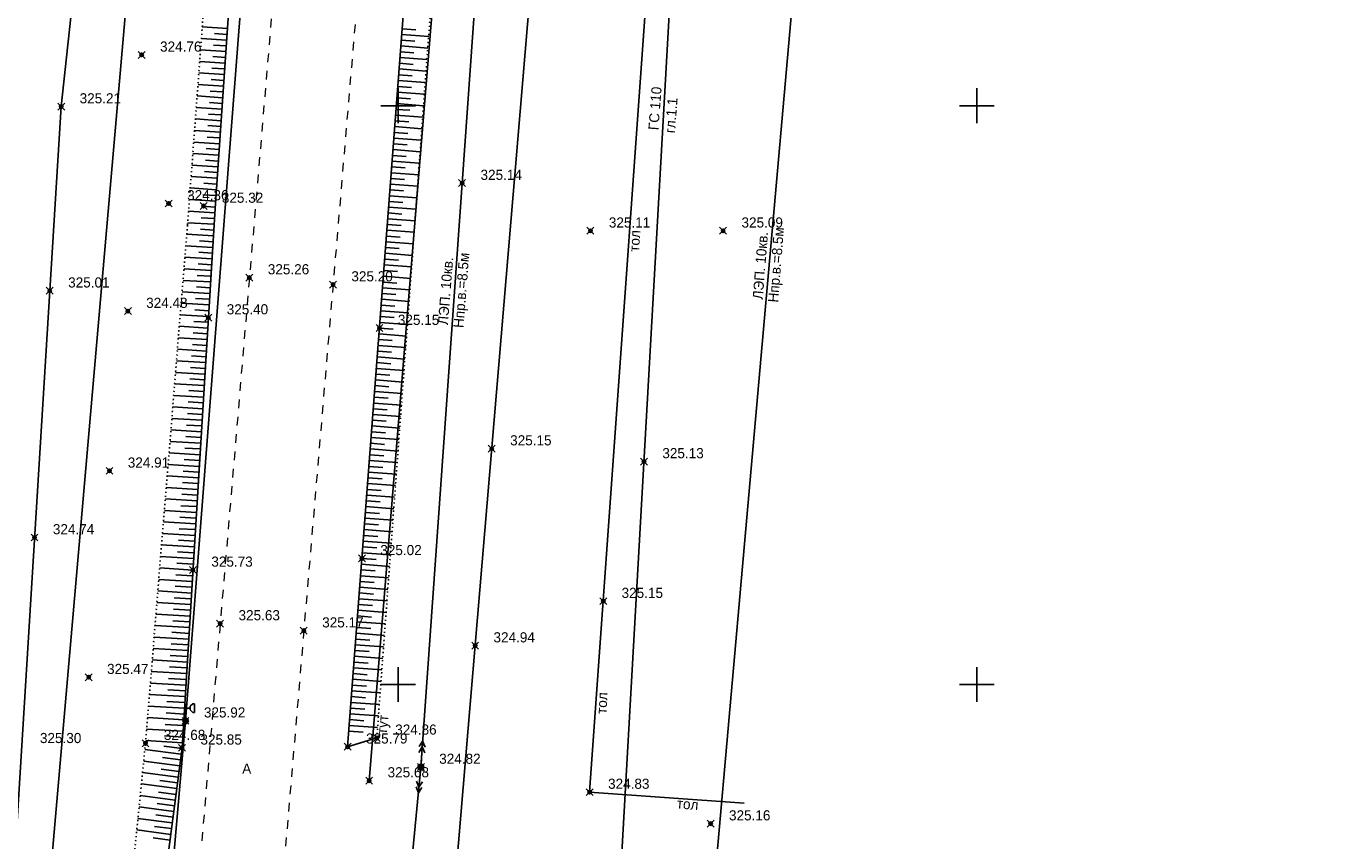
# Model space of a CAD drawing. Header units: metres. Extents: x 707528 to 709248, y 4308395 to 4311045.
# Tile 30 of 104: x 708146 to 708260, y 4308782 to 4308852. Entities that reach past the tile are written whole.
import ezdxf

# ---------------------------------------------------------------- set-up
doc = ezdxf.new("R2010")
doc.units = ezdxf.units.M
doc.header["$LTSCALE"] = 0.5
doc.header["$PDMODE"] = 35
doc.header["$PDSIZE"] = 0.3
for name, pattern in [('Auto_Street_NotBorder_Line_m1', [3, 1.5, -1.5]), ('ДОРОГИ_СТРОЯЩ', [9, 8, -1]), ('Контура низ откосов  Штриховая 0.1-0.5 - - - - - - -', [0.6, 0.1, -0.5])]:
    doc.linetypes.add(name, pattern=pattern)
for name, color, linetype in [('(001) Сетка', 92, 'Continuous'), ('(004) Точки рельефа', 7, 'Continuous'), ('(013) Газ', 30, 'ИК_Газопровод -------г--------'), ('(016) Кабель', 1, 'Continuous'), ('(019) Связь', 3, 'ИК_КАБ_СВЯЗИ'), ('(022) Возд. Линии', 7, 'Continuous'), ('(025) Дорога', 7, 'Continuous'), ('(035) Откосы', 7, 'Continuous'), ('(038) Деревья', 7, 'Continuous'), ('(040) Ограда', 7, 'Continuous')]:
    doc.layers.add(name, color=color, linetype=linetype)
doc.layers.add('AUTO#_ROADS_EXIST_L', color=7, linetype='Continuous', lineweight=15, true_color=0x000000)
doc.styles.add('BM-431', font='txt')
doc.styles.add('D-431', font='txt')
doc.styles.add('S', font='txtwr', dxfattribs={"oblique": 15})
doc.styles.get("Standard").update_dxf_attribs({"font": 'txt.shx'})
doc.linetypes.add('GAZ_VOZDUSH', pattern='A,1,-2,["~",Standard,S=3,R=0,X=-1.5,Y=-1.5],-1,10', length=14)
doc.linetypes.add('ИК_Газопровод -------г--------', pattern='A,9,-0.6,["Г",Standard,S=1.2,R=0,X=0,Y=-0.6],-1.2', length=10.8)
doc.linetypes.add('ИК_КАБ_СВЯЗИ', pattern='A,4,["o",Standard,S=0.5,R=0,X=0,Y=-0.125],4,-2', length=10)
doc.linetypes.add('ИК_Э_КАБ_НН', pattern='A,8,-2,["<",Standard,S=1,R=0,X=0,Y=-0.5],8,[">",Standard,S=1,R=0,X=-0.5,Y=-0.5],-2', length=20)
doc.linetypes.add('ОГРАДА_М_1М', pattern='A,2.5,["о",Standard,S=1,R=0,X=0,Y=-0.35],0.5,["0",Standard,S=0.5,R=0,X=-0.3,Y=-0.25],2.5', length=5.5)
doc.linetypes.add('РЯД_ДЕР_ДО4М', pattern='A,0,[133,ltypeshp.shx,S=0.4,R=0,X=0,Y=0],-3', length=3)

# ---------------------------------------------------------------- blocks, each defined once
blk = doc.blocks.new('strela1')
at = {"layer": '(022) Возд. Линии'}
for p, q in [((-2, 0), (-1.5, 0.25)), ((0, 0), (-2, 0)), ((-2, 0), (-1.5, -0.25)), ((-1.5, 0), (-1, 0.25)), ((-1.5, 0), (-1, -0.25))]:
    blk.add_line(p, q, dxfattribs=at)
blk = doc.blocks.new('strela2')
at = {"layer": '(022) Возд. Линии'}
for p, q in [((0, 0), (2, 0)), ((1.5, 0), (1, 0.25)), ((1.5, 0), (1, -0.25)), ((2, 0), (1.5, 0.25)), ((2, 0), (1.5, -0.25))]:
    blk.add_line(p, q, dxfattribs=at)
blk = doc.blocks.new('STOLB')
at = {"layer": '(022) Возд. Линии'}
blk.add_circle((0, 0), 0.25, dxfattribs=at)
blk = doc.blocks.new('U1111')
for p, q in [((0.1, 0.45), (0.1, 2.95)), ((1.28934, 2.95), (0.85, 2.51066)), ((0.85, 2.51066), (0.85, 1.88934)), ((1.6, 2.95), (1.28934, 2.95)), ((1.6, 2.95), (1.6, 1.45)), ((0, 0.05), (0.1, 0.05)), ((0, -0.05), (0, 0.05)), ((0.1, 2.2), (0.85, 2.2)), ((0.1, 0.05), (0.1, -0.05)), ((0.85, 1.88934), (1.28934, 1.45)), ((1.28934, 1.45), (1.6, 1.45)), ((0.1, -0.05), (0, -0.05))]:
    blk.add_line(p, q)
blk.add_lwpolyline([(0.55, 0), (0.3, 0.433013), (-0.2, 0.433013), (-0.45, 0), (-0.2, -0.433013), (0.3, -0.433013)], close=True)
at = {"color": 4, "style": 'S', "oblique": 15}
blk.add_attdef('Z', (1.142936, -1.391276), '', height=2, dxfattribs=at)
blk = doc.blocks.new('Setka')
at = {"layer": '(001) Сетка'}
for p, q in [((0, 1.5), (0, -1.5)), ((-1.5, 0), (1.5, 0))]:
    blk.add_line(p, q, dxfattribs=at)

msp = doc.modelspace()

# ---------------------------------------------------------------- linework, layer by layer
at = {"layer": '(013) Газ', "linetype": 'GAZ_VOZDUSH', "elevation": 324.82, "flags": 128}
msp.add_lwpolyline([(708165.17, 4309921.81), (708237.06, 4309914.63), (708237.8, 4309906.21), (708237.95, 4309892.64), (708271.63, 4309889.79), (708271.63, 4309889.79), (708293.17, 4309888.33), (708284.48, 4309721.93), (708278.28, 4309632.42), (708278.09, 4309626), (708267.1, 4309554.46), (708203.29, 4308878.05), (708188.65, 4308618.68), (708188.65, 4308585.68)], dxfattribs=at)
at = {"layer": '(016) Кабель', "linetype": 'ИК_Э_КАБ_НН', "elevation": 325.65, "flags": 128}
msp.add_lwpolyline([(708148.16, 4308651.7), (708151.5, 4308692.41), (708155.95, 4308744.12), (708160.09, 4308792.08), (708165.82, 4308866.03), (708169.05, 4308905.96), (708172.4, 4308947.61), (708175.76, 4308988.14), (708178.98, 4309025.59), (708182.2, 4309063.2), (708185.81, 4309103.87), (708189.13, 4309144.32), (708192.28, 4309183.21), (708195.86, 4309224.8), (708198.74, 4309260.8), (708202.87, 4309309.74), (708206.45, 4309354.35), (708209.62, 4309392.71), (708214, 4309431.24), (708217.89, 4309470.55), (708222.29, 4309519.97), (708227.65, 4309584.99), (708230.7, 4309620.04), (708233.6, 4309650.66), (708236.61, 4309686.64), (708239.92, 4309725.26), (708242.96, 4309758.87), (708245.88, 4309791.49), (708249.04, 4309830.22), (708251.64, 4309862.09), (708254.55, 4309895.44), (708258.53, 4309939.87), (708262.1, 4309983.75), (708265.01, 4310017.02), (708267.69, 4310050.03), (708270.44, 4310083.37), (708274.29, 4310124.62), (708277.62, 4310164.75), (708280.24, 4310192.85), (708282.13, 4310214.07), (708285.19, 4310249.54), (708287.52, 4310279.26), (708289.72, 4310303.87), (708292.58, 4310337.27), (708295.61, 4310373.42), (708298.17, 4310403.78), (708301.1, 4310436.1), (708303.91, 4310468.22), (708306.25, 4310494.56), (708309.27, 4310529.23), (708312.33, 4310564.7), (708314.66, 4310594.42), (708316.85, 4310619.03), (708319.71, 4310652.44), (708322.75, 4310688.58), (708325.31, 4310718.94), (708328.24, 4310751.26), (708331.05, 4310783.38), (708331.61, 4310789.72)], dxfattribs=at)
at = {"layer": '(019) Связь', "flags": 128}
for points, elevation in [([(708317.15, 4310791), (708301.02, 4310609.69), (708256.74, 4310111.97), (708241.57, 4309932.29), (708189.21, 4309312.33), (708166.33, 4308981.07), (708160.32, 4308915.54), (708146.62, 4308758.23), (708137.03, 4308632.5), (708137.03, 4308632.5), (708137.03, 4308632.5), (708136.9, 4308567.22), (708136.89, 4308563.9)], 324.52), ([(708153.01, 4308571.82), (708156.99, 4308609.51), (708156.99, 4308609.51), (708174.15, 4308666.96), (708174.32, 4308670.73), (708195.36, 4308919.93), (708204.07, 4309029.86), (708218.91, 4309205.25), (708226.16, 4309224.91), (708236.6, 4309425.45), (708237.56, 4309445.94), (708241.53, 4309518.71), (708251.54, 4309611.08), (708253.16, 4309631.29), (708257.43, 4309700.42), (708258.88, 4309712.26), (708269.33, 4309836.62), (708270.39, 4309849.38), (708278.27, 4309932.28), (708280.62, 4309944.7), (708295.32, 4310108.26), (708303.77, 4310173.62), (708303.35, 4310191.01), (708305.19, 4310238.89), (708306.7, 4310249.89), (708308.61, 4310273.09), (708309.89, 4310281.81), (708320.55, 4310401.57), (708321.59, 4310412.94), (708336.89, 4310582.46), (708345.29, 4310694.49), (708346.98, 4310695.56), (708355.08, 4310696.93), (708358.13, 4310696.44)], 325.43)]:
    msp.add_lwpolyline(points, dxfattribs=dict(at, elevation=elevation))
at = {"layer": '(022) Возд. Линии', "flags": 128}
for points, elevation in [([(708173.51, 4308716.07), (708180.43, 4308788.09), (708187.56, 4308888.99), (708190.62, 4308921.47), (708195.78, 4308976.19), (708203.64, 4309069.96), (708211.44, 4309164.29), (708218.6, 4309250.65), (708219.25, 4309256.07), (708222.24, 4309295.89), (708225.83, 4309339.6), (708227.55, 4309406.95), (708237.81, 4309505.38), (708242.3, 4309555.66), (708248.42, 4309625.62), (708247.86, 4309642.82), (708220.32, 4309644.94)], -1.94), ([(708193.11, 4309415.99), (708231.85, 4309412.41), (708252.43, 4309429.3), (708256.6, 4309394.68), (708250.05, 4309317.14), (708243.4, 4309234.8), (708236.64, 4309154.46), (708229.09, 4309058.79), (708221.04, 4308960.49), (708213.33, 4308863.39), (708205.92, 4308779.39), (708198.54, 4308684.64), (708194.36, 4308635.49), (708189.11, 4308573.79)], 325.6)]:
    msp.add_lwpolyline(points, dxfattribs=dict(at, elevation=elevation))
at = {"layer": '(035) Откосы'}
for p, q in [((708161.54, 4308852.04, -0.3), (708163.71, 4308851.89, -0.3)), ((708161.47, 4308851.04, -0.3), (708163.64, 4308850.9, -0.3)), ((708162.59, 4308851.47, -0.3), (708163.67, 4308851.39, -0.3)), ((708178.75, 4308850.88, 325.38), (708179.9, 4308850.79, 325.38)), ((708178.78, 4308851.38, 325.38), (708181.1, 4308851.2, 325.38)), ((708178.82, 4308851.88, 325.38), (708179.98, 4308851.79, 325.38)), ((708161.39, 4308850.05, -0.3), (708163.57, 4308849.9, -0.3)), ((708162.52, 4308850.47, -0.3), (708163.6, 4308850.4, -0.3)), ((708178.67, 4308849.89, 325.38), (708179.83, 4308849.8, 325.38)), ((708178.71, 4308850.39, 325.38), (708181.03, 4308850.21, 325.38)), ((708161.32, 4308849.06, -0.3), (708163.5, 4308848.91, -0.3)), ((708162.45, 4308849.48, -0.3), (708163.54, 4308849.4, -0.3)), ((708178.59, 4308848.89, 325.38), (708179.76, 4308848.8, 325.38)), ((708178.63, 4308849.39, 325.38), (708180.95, 4308849.21, 325.38)), ((708161.25, 4308848.06, -0.3), (708163.43, 4308847.91, -0.3)), ((708162.3, 4308847.49, -0.3), (708163.4, 4308847.41, -0.3)), ((708162.37, 4308848.48, -0.3), (708163.47, 4308848.41, -0.3)), ((708178.52, 4308847.9, 325.38), (708179.68, 4308847.81, 325.38)), ((708178.56, 4308848.4, 325.38), (708180.88, 4308848.22, 325.38)), ((708161.17, 4308847.07, -0.3), (708163.36, 4308846.92, -0.3)), ((708162.23, 4308846.49, -0.3), (708163.33, 4308846.42, -0.3)), ((708178.41, 4308846.41, 325.38), (708180.73, 4308846.23, 325.38)), ((708178.44, 4308846.9, 325.38), (708179.61, 4308846.81, 325.38)), ((708178.48, 4308847.4, 325.38), (708180.81, 4308847.22, 325.38)), ((708161.1, 4308846.07, -0.3), (708163.3, 4308845.92, -0.3)), ((708162.16, 4308845.5, -0.3), (708163.26, 4308845.42, -0.3)), ((708178.33, 4308845.41, 325.38), (708180.66, 4308845.23, 325.38)), ((708178.37, 4308845.91, 325.38), (708179.53, 4308845.82, 325.38)), ((708160.95, 4308844.08, -0.3), (708163.16, 4308843.93, -0.3)), ((708161.02, 4308845.08, -0.3), (708163.23, 4308844.93, -0.3)), ((708162.09, 4308844.5, -0.3), (708163.19, 4308844.43, -0.3)), ((708178.25, 4308844.42, 325.38), (708180.59, 4308844.24, 325.38)), ((708178.29, 4308844.91, 325.38), (708179.46, 4308844.83, 325.38)), ((708160.87, 4308843.09, -0.3), (708163.09, 4308842.94, -0.3)), ((708162.02, 4308843.51, -0.3), (708163.13, 4308843.43, -0.3)), ((708178.14, 4308842.92, 325.38), (708179.31, 4308842.84, 325.38)), ((708178.18, 4308843.42, 325.38), (708180.51, 4308843.24, 325.38)), ((708178.22, 4308843.92, 325.38), (708179.38, 4308843.83, 325.38)), ((708160.8, 4308842.09, -0.3), (708163.02, 4308841.94, -0.3)), ((708161.95, 4308842.51, -0.3), (708163.06, 4308842.44, -0.3)), ((708178.06, 4308841.93, 325.38), (708179.23, 4308841.84, 325.38)), ((708178.1, 4308842.43, 325.38), (708180.44, 4308842.25, 325.38)), ((708160.73, 4308841.1, -0.3), (708162.96, 4308840.95, -0.3)), ((708161.88, 4308841.52, -0.3), (708162.99, 4308841.44, -0.3)), ((708177.99, 4308840.93, 325.38), (708179.16, 4308840.85, 325.38)), ((708178.03, 4308841.43, 325.38), (708180.37, 4308841.25, 325.38)), ((708160.65, 4308840.1, -0.3), (708162.89, 4308839.95, -0.3)), ((708161.73, 4308839.53, -0.3), (708162.85, 4308839.45, -0.3)), ((708161.81, 4308840.53, -0.3), (708162.92, 4308840.45, -0.3)), ((708177.91, 4308839.94, 325.38), (708179.08, 4308839.85, 325.38)), ((708177.95, 4308840.44, 325.38), (708180.29, 4308840.26, 325.38)), ((708160.58, 4308839.11, -0.3), (708162.82, 4308838.96, -0.3)), ((708161.66, 4308838.54, -0.3), (708162.78, 4308838.46, -0.3)), ((708177.8, 4308838.45, 325.38), (708180.14, 4308838.27, 325.38)), ((708177.84, 4308838.94, 325.38), (708179.01, 4308838.86, 325.38)), ((708177.88, 4308839.44, 325.38), (708180.22, 4308839.26, 325.38)), ((708160.5, 4308838.12, -0.3), (708162.75, 4308837.96, -0.3)), ((708161.59, 4308837.54, -0.3), (708162.72, 4308837.46, -0.3)), ((708177.72, 4308837.45, 325.38), (708180.07, 4308837.27, 325.38)), ((708177.76, 4308837.95, 325.38), (708178.93, 4308837.86, 325.38)), ((708160.35, 4308836.11, -0.3), (708162.62, 4308835.97, -0.3)), ((708160.43, 4308837.12, -0.3), (708162.68, 4308836.97, -0.3)), ((708161.52, 4308836.55, -0.3), (708162.65, 4308836.47, -0.3)), ((708177.65, 4308836.46, 325.38), (708180, 4308836.28, 325.38)), ((708177.69, 4308836.95, 325.38), (708178.86, 4308836.87, 325.38)), ((708160.28, 4308835.12, -0.3), (708162.56, 4308834.98, -0.3)), ((708161.45, 4308835.54, -0.3), (708162.59, 4308835.47, -0.3)), ((708177.57, 4308835.46, 325.38), (708179.92, 4308835.28, 325.38)), ((708177.61, 4308835.96, 325.38), (708178.79, 4308835.87, 325.38)), ((708160.2, 4308834.12, -0.3), (708162.5, 4308833.98, -0.3)), ((708161.38, 4308834.55, -0.3), (708162.53, 4308834.48, -0.3)), ((708177.46, 4308833.97, 325.38), (708178.64, 4308833.88, 325.38)), ((708177.5, 4308834.47, 325.38), (708179.85, 4308834.29, 325.38)), ((708177.53, 4308834.97, 325.38), (708178.71, 4308834.88, 325.38)), ((708160.12, 4308833.13, -0.3), (708162.43, 4308832.99, -0.3)), ((708161.31, 4308833.55, -0.3), (708162.47, 4308833.48, -0.3)), ((708177.38, 4308832.98, 325.38), (708178.56, 4308832.89, 325.38)), ((708177.42, 4308833.47, 325.38), (708179.78, 4308833.29, 325.38)), ((708160.04, 4308832.13, -0.3), (708162.37, 4308831.99, -0.3)), ((708161.24, 4308832.56, -0.3), (708162.4, 4308832.49, -0.3)), ((708177.31, 4308831.98, 325.38), (708178.49, 4308831.89, 325.38)), ((708177.34, 4308832.48, 325.38), (708179.7, 4308832.3, 325.38)), ((708159.96, 4308831.14, -0.3), (708162.31, 4308830.99, -0.3)), ((708161.1, 4308830.57, -0.3), (708162.28, 4308830.5, -0.3)), ((708161.17, 4308831.56, -0.3), (708162.34, 4308831.49, -0.3)), ((708177.19, 4308830.49, 325.38), (708179.56, 4308830.31, 325.38)), ((708177.23, 4308830.99, 325.38), (708178.41, 4308830.9, 325.38)), ((708177.27, 4308831.48, 325.38), (708179.63, 4308831.3, 325.38)), ((708159.88, 4308830.14, -0.3), (708162.25, 4308830, -0.3)), ((708161.03, 4308829.57, -0.3), (708162.22, 4308829.5, -0.3)), ((708177.12, 4308829.49, 325.38), (708179.48, 4308829.31, 325.38)), ((708177.16, 4308829.99, 325.38), (708178.34, 4308829.9, 325.38)), ((708159.8, 4308829.15, -0.3), (708162.19, 4308829, -0.3)), ((708160.96, 4308828.58, -0.3), (708162.16, 4308828.51, -0.3)), ((708177.04, 4308828.5, 325.38), (708179.41, 4308828.32, 325.38)), ((708177.08, 4308829, 325.38), (708178.26, 4308828.91, 325.38)), ((708159.64, 4308827.16, -0.3), (708162.07, 4308827.01, -0.3)), ((708159.72, 4308828.16, -0.3), (708162.13, 4308828.01, -0.3)), ((708160.89, 4308827.58, -0.3), (708162.1, 4308827.51, -0.3)), ((708176.97, 4308827.5, 325.38), (708179.34, 4308827.32, 325.38)), ((708177, 4308828, 325.38), (708178.19, 4308827.91, 325.38)), ((708159.56, 4308826.17, -0.3), (708162.01, 4308826.02, -0.3)), ((708160.82, 4308826.59, -0.3), (708162.04, 4308826.52, -0.3)), ((708176.85, 4308826.01, 325.38), (708178.04, 4308825.92, 325.38)), ((708176.89, 4308826.51, 325.38), (708179.26, 4308826.33, 325.38)), ((708176.93, 4308827.01, 325.38), (708178.11, 4308826.92, 325.38)), ((708159.48, 4308825.17, -0.3), (708161.95, 4308825.02, -0.3)), ((708160.75, 4308825.6, -0.3), (708161.98, 4308825.52, -0.3)), ((708176.78, 4308825.02, 325.38), (708177.96, 4308824.93, 325.38)), ((708176.81, 4308825.51, 325.38), (708179.19, 4308825.33, 325.38)), ((708159.39, 4308824.18, -0.3), (708161.89, 4308824.03, -0.3)), ((708160.68, 4308824.6, -0.3), (708161.92, 4308824.52, -0.3)), ((708176.7, 4308824.02, 325.38), (708177.89, 4308823.93, 325.38)), ((708176.74, 4308824.52, 325.38), (708179.12, 4308824.34, 325.38)), ((708159.31, 4308823.18, -0.3), (708161.83, 4308823.03, -0.3)), ((708160.53, 4308822.61, -0.3), (708161.8, 4308822.53, -0.3)), ((708160.61, 4308823.61, -0.3), (708161.86, 4308823.53, -0.3)), ((708176.59, 4308822.53, 325.38), (708178.97, 4308822.35, 325.38)), ((708176.63, 4308823.03, 325.38), (708177.82, 4308822.94, 325.38)), ((708176.66, 4308823.52, 325.38), (708179.04, 4308823.34, 325.38)), ((708159.23, 4308822.19, -0.3), (708161.77, 4308822.04, -0.3)), ((708160.46, 4308821.62, -0.3), (708161.74, 4308821.54, -0.3)), ((708176.51, 4308821.53, 325.38), (708178.89, 4308821.35, 325.38)), ((708176.55, 4308822.03, 325.38), (708177.74, 4308821.94, 325.38)), ((708159.15, 4308821.2, -0.3), (708161.71, 4308821.04, -0.3)), ((708160.39, 4308820.62, -0.3), (708161.67, 4308820.54, -0.3)), ((708176.44, 4308820.54, 325.38), (708178.82, 4308820.36, 325.38)), ((708176.47, 4308821.04, 325.38), (708177.67, 4308820.95, 325.38)), ((708158.99, 4308819.21, -0.3), (708161.58, 4308819.05, -0.3)), ((708159.07, 4308820.2, -0.3), (708161.64, 4308820.05, -0.3)), ((708160.32, 4308819.63, -0.3), (708161.61, 4308819.55, -0.3)), ((708176.36, 4308819.54, 325.38), (708178.75, 4308819.36, 325.38)), ((708176.4, 4308820.04, 325.38), (708177.59, 4308819.95, 325.38)), ((708158.91, 4308818.21, -0.3), (708161.52, 4308818.05, -0.3)), ((708160.25, 4308818.63, -0.3), (708161.55, 4308818.55, -0.3)), ((708176.25, 4308818.05, 325.38), (708177.44, 4308817.96, 325.38)), ((708176.28, 4308818.55, 325.38), (708178.67, 4308818.37, 325.38)), ((708176.32, 4308819.05, 325.38), (708177.52, 4308818.96, 325.38)), ((708158.83, 4308817.22, -0.3), (708161.46, 4308817.06, -0.3)), ((708160.18, 4308817.64, -0.3), (708161.49, 4308817.56, -0.3)), ((708176.17, 4308817.06, 325.38), (708177.37, 4308816.97, 325.38)), ((708176.21, 4308817.56, 325.38), (708178.6, 4308817.37, 325.38)), ((708158.75, 4308816.23, -0.3), (708161.4, 4308816.06, -0.3)), ((708160.11, 4308816.64, -0.3), (708161.43, 4308816.56, -0.3)), ((708176.1, 4308816.06, 325.38), (708177.29, 4308815.97, 325.38)), ((708176.13, 4308816.56, 325.38), (708178.53, 4308816.38, 325.38)), ((708158.67, 4308815.23, -0.3), (708161.34, 4308815.07, -0.3)), ((708159.97, 4308814.65, -0.3), (708161.31, 4308814.57, -0.3)), ((708160.04, 4308815.65, -0.3), (708161.37, 4308815.57, -0.3)), ((708175.98, 4308814.57, 325.38), (708178.38, 4308814.39, 325.38)), ((708176.02, 4308815.07, 325.38), (708177.22, 4308814.98, 325.38)), ((708176.06, 4308815.57, 325.38), (708178.45, 4308815.38, 325.38)), ((708158.59, 4308814.24, -0.3), (708161.28, 4308814.07, -0.3)), ((708159.9, 4308813.66, -0.3), (708161.25, 4308813.58, -0.3)), ((708175.91, 4308813.58, 325.38), (708178.31, 4308813.39, 325.38)), ((708175.94, 4308814.07, 325.38), (708177.14, 4308813.98, 325.38)), ((708158.51, 4308813.24, -0.3), (708161.22, 4308813.08, -0.3)), ((708159.83, 4308812.66, -0.3), (708161.19, 4308812.58, -0.3)), ((708175.83, 4308812.58, 325.38), (708178.23, 4308812.4, 325.38)), ((708175.87, 4308813.08, 325.38), (708177.07, 4308812.99, 325.38)), ((708158.35, 4308811.25, -0.3), (708161.1, 4308811.09, -0.3)), ((708158.43, 4308812.25, -0.3), (708161.16, 4308812.08, -0.3)), ((708159.76, 4308811.67, -0.3), (708161.13, 4308811.58, -0.3)), ((708175.75, 4308811.59, 325.38), (708178.16, 4308811.4, 325.38)), ((708175.79, 4308812.08, 325.38), (708176.99, 4308811.99, 325.38)), ((708158.26, 4308810.26, -0.3), (708161.04, 4308810.09, -0.3)), ((708159.69, 4308810.67, -0.3), (708161.07, 4308810.59, -0.3)), ((708175.64, 4308810.09, 325.38), (708176.84, 4308810, 325.38)), ((708175.68, 4308810.59, 325.38), (708178.09, 4308810.41, 325.38)), ((708175.72, 4308811.09, 325.38), (708176.92, 4308811, 325.38)), ((708158.18, 4308809.27, -0.3), (708160.98, 4308809.1, -0.3)), ((708159.61, 4308809.68, -0.3), (708161.01, 4308809.59, -0.3)), ((708175.57, 4308809.1, 325.38), (708176.77, 4308809.01, 325.38)), ((708175.6, 4308809.6, 325.38), (708178.01, 4308809.41, 325.38)), ((708158.1, 4308808.27, -0.3), (708160.91, 4308808.1, -0.3)), ((708159.54, 4308808.68, -0.3), (708160.95, 4308808.6, -0.3)), ((708175.49, 4308808.1, 325.38), (708176.7, 4308808.01, 325.38)), ((708175.53, 4308808.6, 325.38), (708177.94, 4308808.42, 325.38)), ((708158.02, 4308807.28, -0.3), (708160.85, 4308807.11, -0.3)), ((708159.4, 4308806.69, -0.3), (708160.82, 4308806.61, -0.3)), ((708159.47, 4308807.69, -0.3), (708160.88, 4308807.6, -0.3)), ((708175.41, 4308807.11, 325.38), (708176.62, 4308807.02, 325.38)), ((708175.45, 4308807.61, 325.38), (708177.87, 4308807.42, 325.38)), ((708157.94, 4308806.28, -0.3), (708160.79, 4308806.11, -0.3)), ((708159.33, 4308805.7, -0.3), (708160.76, 4308805.61, -0.3)), ((708175.3, 4308805.62, 325.38), (708177.72, 4308805.43, 325.38)), ((708175.34, 4308806.11, 325.38), (708176.55, 4308806.02, 325.38)), ((708175.38, 4308806.61, 325.38), (708177.79, 4308806.43, 325.38)), ((708157.86, 4308805.29, -0.3), (708160.73, 4308805.11, -0.3)), ((708159.26, 4308804.7, -0.3), (708160.7, 4308804.62, -0.3)), ((708175.22, 4308804.62, 325.38), (708177.64, 4308804.44, 325.38)), ((708175.26, 4308805.12, 325.38), (708176.47, 4308805.03, 325.38)), ((708157.7, 4308803.3, -0.3), (708160.61, 4308803.12, -0.3)), ((708157.78, 4308804.3, -0.3), (708160.67, 4308804.12, -0.3)), ((708159.19, 4308803.71, -0.3), (708160.64, 4308803.62, -0.3)), ((708175.15, 4308803.63, 325.38), (708177.57, 4308803.44, 325.38)), ((708175.19, 4308804.12, 325.38), (708176.4, 4308804.03, 325.38)), ((708157.62, 4308802.31, -0.3), (708160.55, 4308802.13, -0.3)), ((708159.12, 4308802.72, -0.3), (708160.58, 4308802.63, -0.3)), ((708175.03, 4308802.13, 325.38), (708176.25, 4308802.04, 325.38)), ((708175.07, 4308802.63, 325.38), (708177.5, 4308802.45, 325.38)), ((708175.11, 4308803.13, 325.38), (708176.32, 4308803.04, 325.38)), ((708157.54, 4308801.31, -0.3), (708160.49, 4308801.13, -0.3)), ((708159.05, 4308801.72, -0.3), (708160.52, 4308801.63, -0.3)), ((708174.96, 4308801.14, 325.38), (708176.17, 4308801.05, 325.38)), ((708175, 4308801.64, 325.38), (708177.42, 4308801.45, 325.38)), ((708157.46, 4308800.32, -0.3), (708160.43, 4308800.14, -0.3)), ((708158.98, 4308800.73, -0.3), (708160.46, 4308800.64, -0.3)), ((708174.88, 4308800.15, 325.38), (708176.1, 4308800.05, 325.38)), ((708174.92, 4308800.64, 325.38), (708177.35, 4308800.46, 325.38)), ((708157.38, 4308799.32, -0.3), (708160.37, 4308799.14, -0.3)), ((708158.84, 4308798.74, -0.3), (708160.34, 4308798.64, -0.3)), ((708158.91, 4308799.73, -0.3), (708160.4, 4308799.64, -0.3)), ((708174.81, 4308799.15, 325.38), (708176.02, 4308799.06, 325.38)), ((708174.85, 4308799.65, 325.38), (708177.28, 4308799.46, 325.38)), ((708157.3, 4308798.33, -0.3), (708160.31, 4308798.15, -0.3)), ((708158.77, 4308797.74, -0.3), (708160.28, 4308797.65, -0.3)), ((708174.69, 4308797.66, 325.38), (708177.13, 4308797.47, 325.38)), ((708174.73, 4308798.16, 325.38), (708175.95, 4308798.06, 325.38)), ((708174.77, 4308798.65, 325.38), (708177.2, 4308798.47, 325.38)), ((708157.22, 4308797.34, -0.3), (708160.25, 4308797.15, -0.3)), ((708158.7, 4308796.75, -0.3), (708160.22, 4308796.65, -0.3)), ((708174.62, 4308796.66, 325.38), (708177.06, 4308796.48, 325.38)), ((708174.66, 4308797.16, 325.38), (708175.87, 4308797.07, 325.38)), ((708157.05, 4308795.35, -0.3), (708160.12, 4308795.16, -0.3)), ((708157.13, 4308796.34, -0.3), (708160.19, 4308796.16, -0.3)), ((708158.62, 4308795.75, -0.3), (708160.15, 4308795.66, -0.3)), ((708174.54, 4308795.67, 325.38), (708176.98, 4308795.48, 325.38)), ((708174.58, 4308796.17, 325.38), (708175.8, 4308796.07, 325.38)), ((708156.97, 4308794.35, -0.3), (708160.06, 4308794.17, -0.3)), ((708158.55, 4308794.76, -0.3), (708160.09, 4308794.66, -0.3)), ((708174.43, 4308794.18, 325.38), (708175.65, 4308794.08, 325.38)), ((708174.47, 4308794.67, 325.38), (708176.91, 4308794.49, 325.38)), ((708174.5, 4308795.17, 325.38), (708175.73, 4308795.08, 325.38)), ((708156.89, 4308793.36, -0.3), (708160, 4308793.17, -0.3)), ((708158.48, 4308793.76, -0.3), (708160.03, 4308793.67, -0.3)), ((708174.35, 4308793.18, 325.38), (708175.58, 4308793.09, 325.38)), ((708174.39, 4308793.68, 325.38), (708176.84, 4308793.49, 325.38)), ((708156.81, 4308792.37, -0.3), (708159.94, 4308792.17, -0.3)), ((708158.41, 4308792.77, -0.3), (708159.97, 4308792.67, -0.3)), ((708174.28, 4308792.19, 325.38), (708175.5, 4308792.09, 325.38)), ((708174.32, 4308792.68, 325.38), (708176.76, 4308792.5, 325.38)), ((708156.73, 4308791.37, -0.3), (708159.88, 4308791.18, -0.3)), ((708158.27, 4308790.78, -0.3), (708159.85, 4308790.68, -0.3)), ((708158.34, 4308791.77, -0.3), (708159.91, 4308791.68, -0.3)), ((708174.2, 4308791.19, 325.38), (708175.43, 4308791.1, 325.38)), ((708174.24, 4308791.69, 325.38), (708176.69, 4308791.5, 325.38)), ((708156.65, 4308790.38, -0.3), (708159.82, 4308790.18, -0.3)), ((708158.21, 4308789.89, -0.3), (708159.79, 4308789.69, -0.3)), ((708156.48, 4308788.61, -0.3), (708159.59, 4308788.2, -0.3)), ((708156.58, 4308789.61, -0.3), (708159.72, 4308789.19, -0.3)), ((708158.09, 4308788.9, -0.3), (708159.66, 4308788.7, -0.3)), ((708156.38, 4308787.62, -0.3), (708159.46, 4308787.21, -0.3)), ((708157.98, 4308787.91, -0.3), (708159.53, 4308787.71, -0.3)), ((708156.28, 4308786.63, -0.3), (708159.33, 4308786.23, -0.3)), ((708157.86, 4308786.92, -0.3), (708159.4, 4308786.72, -0.3)), ((708156.18, 4308785.63, -0.3), (708159.2, 4308785.24, -0.3)), ((708157.75, 4308785.93, -0.3), (708159.27, 4308785.73, -0.3)), ((708156.08, 4308784.64, -0.3), (708159.07, 4308784.25, -0.3)), ((708157.63, 4308784.94, -0.3), (708159.14, 4308784.74, -0.3)), ((708155.98, 4308783.65, -0.3), (708158.94, 4308783.26, -0.3)), ((708157.4, 4308782.96, -0.3), (708158.88, 4308782.77, -0.3)), ((708157.52, 4308783.95, -0.3), (708159.01, 4308783.75, -0.3)), ((708155.88, 4308782.66, -0.3), (708158.81, 4308782.27, -0.3)), ((708157.29, 4308781.97, -0.3), (708158.75, 4308781.78, -0.3))]:
    msp.add_line(p, q, dxfattribs=at)
at = {"layer": '(035) Откосы', "flags": 128}
for points, elevation in [([(708176.62, 4308790.6), (708174.1, 4308789.84), (708180.58, 4308874.97), (708185.14, 4308921.7), (708186.75, 4308921.1)], 325.38), ([(708153.65, 4308758.18), (708155.59, 4308761.1), (708156.62, 4308765.63), (708159.79, 4308789.75), (708162.64, 4308836.34), (708164.67, 4308865.88), (708168.28, 4308904.04)], -0.3)]:
    msp.add_lwpolyline(points, dxfattribs=dict(at, elevation=elevation))
at = {"layer": '(035) Откосы', "linetype": 'Контура низ откосов  Штриховая 0.1-0.5 - - - - - - -'}
for points, elevation in [([(708176.62, 4308790.6), (708182.81, 4308874.39), (708186.75, 4308921.1)], 324.57), ([(708168.28, 4308904.04), (708165.8, 4308903.88), (708162.56, 4308865.76), (708160.26, 4308834.9), (708156.63, 4308790.14), (708154.24, 4308766.3), (708153.01, 4308761.92), (708152.35, 4308758.69), (708153.65, 4308758.18)], -0.3)]:
    msp.add_lwpolyline(points, dxfattribs=dict(at, elevation=elevation))
at = {"layer": '(038) Деревья', "color": 0, "linetype": 'РЯД_ДЕР_ДО4М', "flags": 128}
for points, elevation in [([(708224.45, 4308921.68), (708204.81, 4308920.8), (708201.82, 4308881.55), (708195.01, 4308785.92), (708208.37, 4308784.97)], -0.3), ([(708175.96, 4308786.91), (708183.06, 4308873.84), (708187.06, 4308920.58)], 325.39)]:
    msp.add_lwpolyline(points, dxfattribs=dict(at, elevation=elevation))
at = {"layer": '(040) Ограда', "linetype": 'ОГРАДА_М_1М', "elevation": 325.3, "flags": 128}
msp.add_lwpolyline([(708144.81, 4308916.5), (708156.91, 4308915.2), (708149.35, 4308845.15), (708143.95, 4308758.13), (708128.6, 4308759.26)], dxfattribs=at)
at = {"color": 0, "linetype": 'ByBlock', "lineweight": -2, "transparency": 16777216}
for p in [(708156.3, 4308849.62, 324.76), (708149.35, 4308845.15, 325.21), (708183.99, 4308838.54, 325.14), (708158.64, 4308836.78, 324.36), (708161.65, 4308836.56, 325.31), (708195.08, 4308834.42, 325.11), (708206.54, 4308834.42, 325.09), (708165.61, 4308830.37, 325.26), (708148.36, 4308829.24, 325.01), (708172.84, 4308829.77, 325.2), (708155.11, 4308827.48, 324.48), (708162.06, 4308826.91, 325.4), (708176.85, 4308826.01, 325.15), (708186.55, 4308815.59, 325.15), (708199.7, 4308814.48, 325.13), (708153.52, 4308813.68, 324.91), (708147.04, 4308807.92, 324.74), (708175.34, 4308806.11, 325.02), (708160.73, 4308805.11, 325.73), (708196.19, 4308802.42, 325.15), (708163.08, 4308800.48, 325.63), (708170.31, 4308799.87, 325.17), (708185.12, 4308798.58, 324.94), (708151.73, 4308795.85, 325.47), (708160.09, 4308792.08, 325.92), (708176.62, 4308790.6, 324.86), (708156.63, 4308790.14, 324.69), (708159.79, 4308789.75, 325.85), (708174.1, 4308789.84, 325.79), (708180.43, 4308788.09, 324.82), (708175.96, 4308786.91, 325.68), (708195.01, 4308785.92, 324.83), (708205.47, 4308783.2, 325.16)]:
    msp.add_point(p, dxfattribs=at)
at = {"layer": 'AUTO#_ROADS_EXIST_L', "linetype": 'Auto_Street_NotBorder_Line_m1', "lineweight": 15, "elevation": -0.3, "flags": 128}
for points in [[(708224.29, 4308923.08), (708180.7, 4308922.4), (708176.73, 4308875.84), (708161.51, 4308695.71), (708156.92, 4308648.5), (708151.35, 4308567.84), (708151.4, 4308567.89)], [(708145.04, 4308919.3), (708172.91, 4308915.92), (708169.51, 4308876.46), (708159.42, 4308757.13), (708153.31, 4308756.39), (708128.43, 4308757.48)]]:
    msp.add_lwpolyline(points, dxfattribs=at)

# ---------------------------------------------------------------- block references
at = {"layer": '(001) Сетка'}
for p in [(708178.46, 4308845.23), (708228.46, 4308845.23), (708178.46, 4308795.23), (708228.46, 4308795.23)]:
    msp.add_blockref('Setka', p, dxfattribs=at)
at = {"layer": '(022) Возд. Линии', "xscale": 0.5, "yscale": 0.5, "zscale": 0.5}
msp.add_blockref('U1111', (708160.07, 4308792.08, 325.62), dxfattribs=at)
at = {"layer": '(022) Возд. Линии'}
for name, p, rotation in [('strela1', (708180.44, 4308788.34, -1.94), 266.2051418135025), ('strela2', (708180.4, 4308787.84, -1.94), 264.5132692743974)]:
    msp.add_blockref(name, p, dxfattribs=dict(at, rotation=rotation))
msp.add_blockref('STOLB', (708180.43, 4308788.09, -1.94), dxfattribs=at)

# ---------------------------------------------------------------- texts
at = {"layer": '(004) Точки рельефа', "style": 'D-431'}
for s, p in [('324.76', (708157.89, 4308849.9, 324.76)), ('325.21', (708150.94, 4308845.43, 325.21)), ('325.14', (708185.58, 4308838.82, 325.14)), ('324.36', (708160.23, 4308837.06, 324.36)), ('325.32', (708163.23, 4308836.84, 325.31)), ('325.11', (708196.67, 4308834.7, 325.11)), ('325.09', (708208.13, 4308834.7, 325.09)), ('325.26', (708167.2, 4308830.66, 325.26)), ('325.20', (708174.42, 4308830.05, 325.2)), ('325.01', (708149.95, 4308829.52, 325.01)), ('324.48', (708156.69, 4308827.76, 324.48)), ('325.40', (708163.65, 4308827.2, 325.4)), ('325.15', (708178.44, 4308826.29, 325.15)), ('325.15', (708188.14, 4308815.88, 325.15)), ('324.91', (708155.1, 4308813.96, 324.91)), ('325.13', (708201.29, 4308814.77, 325.13)), ('324.74', (708148.63, 4308808.2, 324.74)), ('325.02', (708176.92, 4308806.4, 325.02)), ('325.73', (708162.32, 4308805.4, 325.73)), ('325.15', (708197.77, 4308802.7, 325.15)), ('325.63', (708164.67, 4308800.77, 325.63)), ('325.17', (708171.9, 4308800.15, 325.17)), ('324.94', (708186.7, 4308798.86, 324.94)), ('325.47', (708153.31, 4308796.13, 325.47)), ('325.92', (708161.68, 4308792.37, 325.92)), ('325.30', (708147.51, 4308790.16, 325.3)), ('324.68', (708158.22, 4308790.43, 324.69)), ('325.85', (708161.38, 4308790.03, 325.85)), ('325.79', (708175.69, 4308790.12, 325.79)), ('324.86', (708178.21, 4308790.89, 324.86)), ('324.82', (708182.01, 4308788.37, 324.82)), ('325.68', (708177.55, 4308787.2, 325.68)), ('324.83', (708196.6, 4308786.21, 324.83)), ('325.16', (708207.05, 4308783.48, 325.16))]:
    msp.add_text(s, height=0.875, dxfattribs=at).set_placement(p)
at = {"layer": '(013) Газ', "color": 0, "linetype": 'Continuous', "style": 'D-431'}
for s, p in [('ГС 110', (708200.95, 4308843.09, -0.3)), ('гл.1.1', (708202.38, 4308842.83, -0.3))]:
    msp.add_text(s, height=0.875, rotation=85.6526, dxfattribs=at).set_placement(p)
at = {"layer": '(022) Возд. Линии', "style": 'BM-431'}
for p in [(708211.29, 4308828.2, 325.6), (708184.1, 4308826, -1.94)]:
    msp.add_text('Hпр.в.=8.5м', height=0.875, rotation=85.4317, dxfattribs=at).set_placement(p)
at = {"layer": '(022) Возд. Линии', "char_height": 0.875, "attachment_point": 1, "rotation": 85.4317, "style": 'BM-431'}
for insert in [(708209.09, 4308828.53, 325.6), (708181.89, 4308826.33, -1.94)]:
    msp.add_mtext('ЛЭП. 10кв.', dxfattribs=dict(at, insert=insert))
at = {"layer": '(025) Дорога', "linetype": 'ДОРОГИ_СТРОЯЩ', "style": 'BM-431'}
msp.add_text('A', height=0.875, dxfattribs=at).set_placement((708164.99, 4308787.52, -0.3))
at = {"layer": '(038) Деревья', "color": 0, "linetype": 'ByBlock', "style": 'BM-431'}
for s, rotation, p in [('тол', 87.0027, (708199.29, 4308832.59, -0.3)), ('тол', 87.0027, (708196.46, 4308792.66, -0.3)), ('тут', 84.8342, (708177.48, 4308790.9, -0.3)), ('тол', 354.8342, (708202.51, 4308784.53, -0.3))]:
    msp.add_text(s, height=0.875, rotation=rotation, dxfattribs=at).set_placement(p)

doc.saveas('drawing.dxf')
